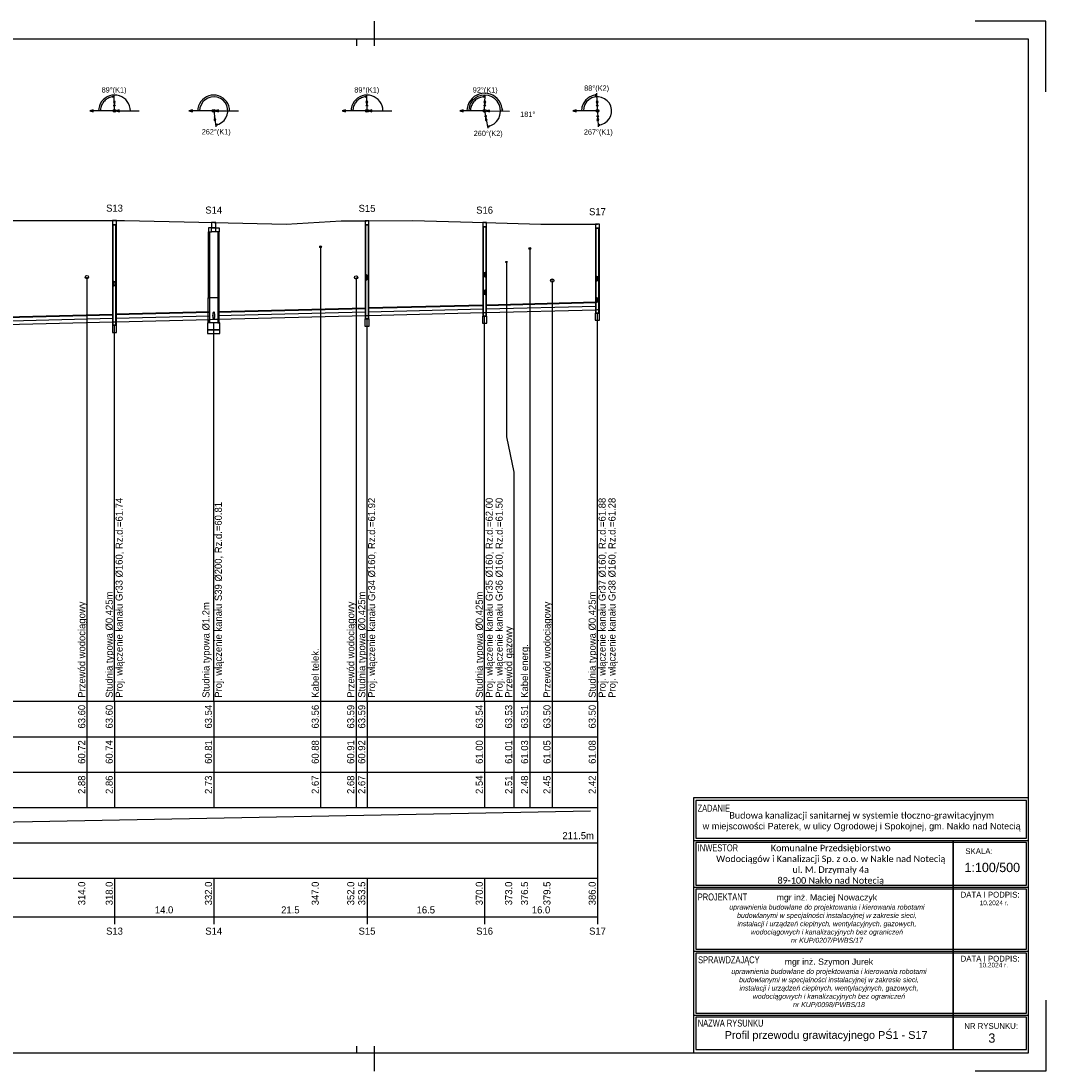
# Model space of a CAD drawing. Header units: metres. Extents: x 2733 to 3788, y -1659 to 878.
# Tile 23 of 23: x 3498 to 3788, y 581 to 878. Entities that reach past the tile are written whole.
import ezdxf
from ezdxf.enums import TextEntityAlignment as Align

# ---------------------------------------------------------------- set-up
doc = ezdxf.new("R2010")
doc.units = ezdxf.units.M
doc.header["$LTSCALE"] = 0.2
doc.layers.get('0').update_dxf_attribs({"color": 8, "linetype": 'CONTINUOUS'})
for name, color, linetype, lineweight in [('IS_tab', 254, 'CONTINUOUS', 18), ('M_Ramki do druku', 7, 'CONTINUOUS', 25), ('M_Ramki rysunków', 2, 'CONTINUOUS', 25)]:
    doc.layers.add(name, color=color, linetype=linetype, lineweight=lineweight)
for name, color, linetype in [('M_Ramki markery', 1, 'CONTINUOUS'), ('M_Ramki znaczniki', 6, 'CONTINUOUS'), ('SJ_14_Krawędzie', 7, 'CONTINUOUS'), ('SJ_15_Linie_tab', 7, 'CONTINUOUS'), ('SJ_16_Liczby', 7, 'CONTINUOUS'), ('SJ_19_Opis_Pz', 7, 'CONTINUOUS'), ('SJ_21_Opis_wl', 7, 'CONTINUOUS'), ('SJ_23_Opis_uzbr', 7, 'CONTINUOUS'), ('SJ_25_Linie_opi', 7, 'CONTINUOUS'), ('SJ_27_Wymiary', 7, 'CONTINUOUS'), ('SJ_2_Teren_istn', 3, 'CONTINUOUS'), ('SJ_5_Węzły', 7, 'CONTINUOUS'), ('SJ_8_KS_GRAWITA', 7, 'CONTINUOUS'), ('SJ_9_Uzbr__podz', 7, 'CONTINUOUS')]:
    doc.layers.add(name, color=color, linetype=linetype)
doc.styles.add('MCAD_TS', font='GENISO.SHX', dxfattribs={"width": 0.8, "oblique": 15})
doc.styles.add('OPISOWY', font='GOTHIC.TTF')
doc.styles.add('tab_0.75', font='txt', dxfattribs={"height": 0.75})
doc.styles.add('tab_0.90 0.7', font='txt', dxfattribs={"width": 0.7, "height": 0.9})
doc.styles.add('tab_1.00', font='arial.ttf', dxfattribs={"height": 1})
doc.styles.add('tab_1.20', font='txt', dxfattribs={"height": 1.2})

# ---------------------------------------------------------------- blocks, each defined once
blk = doc.blocks.new('Znacznik_narozny_v2')
at = {"layer": 'M_Ramki znaczniki'}
blk.add_lwpolyline([(0, -20), (0, 0), (20, 0)], dxfattribs=at)
blk = doc.blocks.new('*U58')
at = {"layer": 'M_Ramki do druku'}
for p, q in [((860, 297), (860, 292)), ((860, 5), (860, 0))]:
    blk.add_line(p, q, dxfattribs=at)
at = {"layer": 'M_Ramki markery'}
for p, q in [((855, 292), (855, 290)), ((860, 292), (860, 290)), ((855, 7), (855, 5)), ((860, 7), (860, 5))]:
    blk.add_line(p, q, dxfattribs=at)
at = {"layer": 'M_Ramki rysunków', "color": 0, "linetype": 'ByBlock', "lineweight": -2}
blk.add_lwpolyline([(15, 5), (15, 292), (1045, 292), (1045, 5)], close=True, dxfattribs=at)
at = {"layer": 'M_Ramki znaczniki', "xscale": -1}
blk.add_blockref('Znacznik_narozny_v2', (1050, 297), dxfattribs=at)
at = {"layer": 'M_Ramki znaczniki', "rotation": 180}
blk.add_blockref('Znacznik_narozny_v2', (1050, 0), dxfattribs=at)
at = {"layer": 'M_Ramki do druku', "style": 'MCAD_TS', "width": 0.8}
for tag, p in [('KOMENTARZ', (6.54, 30.57)), ('RYSUNEK', (10.28, 30.57)), ('DATA', (14.02, 30.57))]:
    blk.add_attdef(tag, p, '', height=2, rotation=90, dxfattribs=at)

msp = doc.modelspace()

# ---------------------------------------------------------------- linework, layer by layer
at = {"color": 7, "linetype": 'ByBlock'}
for p, q in [((3688.18, 658.49), (3782.78, 658.49)), ((3688.18, 586.08), (3688.18, 658.49)), ((3688.18, 658.49), (3782.78, 658.49)), ((3782.78, 658.49), (3782.78, 586.08)), ((3688.18, 646.29), (3782.78, 646.29)), ((3688.18, 633.09), (3782.78, 633.09)), ((3688.18, 614.96), (3782.78, 614.96)), ((3688.18, 596.86), (3782.78, 596.86)), ((3688.18, 596.86), (3782.78, 596.86)), ((3782.78, 586.08), (3688.18, 586.08))]:
    msp.add_line(p, q, dxfattribs=at)
for points in [[(3688.73, 646.92), (3782.23, 646.92), (3782.23, 657.64), (3688.73, 657.64)], [(3688.73, 633.64), (3782.23, 633.64), (3782.23, 645.69), (3688.73, 645.69)], [(3761.56, 587.14), (3761.56, 587.14), (3761.56, 646.29), (3761.56, 646.29)], [(3688.73, 615.52), (3782.23, 615.52), (3782.23, 632.48), (3688.73, 632.48)], [(3688.73, 597.41), (3782.23, 597.41), (3782.23, 614.37), (3688.73, 614.37)], [(3688.73, 587.14), (3782.23, 587.14), (3782.23, 596.31), (3688.73, 596.31)]]:
    msp.add_lwpolyline(points, close=True, dxfattribs=at)
at = {"layer": 'SJ_14_Krawędzie'}
for p, q in [((3596.14, 795.82), (3628.56, 796.63)), ((3629.41, 796.65), (3660.48, 797.43)), ((3444.39, 792.03), (3523.86, 794.01)), ((3524.71, 794.03), (3551.16, 794.69)), ((3553.56, 794.75), (3595.29, 795.8))]:
    msp.add_line(p, q, dxfattribs=at)
at = {"layer": 'SJ_15_Linie_tab'}
for p, q in [((2888.65, 685.65), (3660.91, 685.65)), ((3516.51, 685.65), (3516.51, 675.65)), ((3524.29, 685.65), (3524.29, 655.65)), ((3552.36, 685.65), (3552.36, 655.65)), ((3582.58, 685.65), (3582.58, 675.65)), ((3592.61, 685.65), (3592.61, 675.65)), ((3595.72, 685.65), (3595.72, 655.65)), ((3628.98, 685.65), (3628.98, 655.65)), ((3637.28, 685.65), (3637.28, 675.65)), ((3641.78, 685.65), (3641.78, 675.65)), ((3648.12, 685.65), (3648.12, 675.65)), ((3660.91, 685.65), (3660.91, 655.65)), ((3660.91, 685.65), (3660.91, 624.65)), ((2888.65, 675.65), (3660.91, 675.65)), ((3516.51, 675.65), (3516.51, 665.65)), ((3582.58, 675.65), (3582.58, 665.65)), ((3592.61, 675.65), (3592.61, 665.65)), ((3637.28, 675.65), (3637.28, 665.65)), ((3641.78, 675.65), (3641.78, 665.65)), ((3648.12, 675.65), (3648.12, 665.65)), ((2888.65, 665.65), (3660.91, 665.65)), ((3516.51, 665.65), (3516.51, 655.65)), ((3582.58, 665.65), (3582.58, 655.65)), ((3592.61, 665.65), (3592.61, 655.65)), ((3637.28, 665.65), (3637.28, 655.65)), ((3641.78, 665.65), (3641.78, 655.65)), ((3648.12, 665.65), (3648.12, 655.65)), ((2888.65, 655.65), (3660.91, 655.65)), ((3239.94, 646.65), (3658.91, 654.65)), ((3660.91, 655.65), (3660.91, 645.65)), ((2888.65, 645.65), (3660.91, 645.65)), ((3660.91, 645.65), (3660.91, 635.65)), ((2888.65, 635.65), (3660.91, 635.65)), ((3524.29, 635.65), (3524.29, 622.65)), ((3552.36, 635.65), (3552.36, 622.65)), ((3595.72, 635.65), (3595.72, 622.65)), ((3628.98, 635.65), (3628.98, 622.65)), ((3660.91, 635.65), (3660.91, 622.65)), ((2888.65, 624.65), (3660.91, 624.65))]:
    msp.add_line(p, q, dxfattribs=at)
for points in [[(3595.72, 685.65), (3595.72, 793.8)], [(3628.98, 685.65), (3628.98, 794.63)], [(3660.91, 685.65), (3660.91, 795.43)], [(3524.29, 685.65), (3524.29, 792.01)], [(3552.36, 685.65), (3552.36, 792.69)]]:
    msp.add_lwpolyline(points, dxfattribs=at)
at = {"layer": 'SJ_21_Opis_wl'}
for centre, major_axis in [((3595.72, 805.54), (0, -0.8)), ((3595.72, 805.54), (0, -0.727)), ((3628.98, 806.37), (0, -0.8)), ((3628.98, 806.37), (0, -0.727)), ((3660.91, 805.17), (0, -0.8)), ((3660.91, 805.17), (0, -0.727)), ((3524.29, 803.75), (0, -0.8)), ((3524.29, 803.75), (0, -0.727)), ((3628.98, 801.37), (0, -0.8)), ((3628.98, 801.37), (0, -0.727)), ((3660.91, 799.17), (0, -0.8)), ((3660.91, 799.17), (0, -0.727)), ((3552.36, 794.72), (0, -1.1)), ((3552.36, 794.72), (0, -1))]:
    msp.add_ellipse(centre, major_axis=major_axis, ratio=0.2, dxfattribs=at)
at = {"layer": 'SJ_25_Linie_opi'}
for p, q in [((3582.58, 814.21), (3582.58, 685.65)), ((3641.78, 813.73), (3641.78, 685.65)), ((3516.51, 805.65), (3516.51, 685.65)), ((3592.61, 805.57), (3592.61, 685.65)), ((3648.12, 804.65), (3648.12, 685.65))]:
    msp.add_line(p, q, dxfattribs=at)
msp.add_lwpolyline([(3635.15, 809.92), (3635.15, 760.45), (3637.28, 750.45), (3637.28, 685.65)], dxfattribs=at)
at = {"layer": 'SJ_27_Wymiary'}
for p, q in [((3524.29, 852.65), (3524.19, 857.15)), ((3595.72, 852.65), (3595.66, 857.15)), ((3628.98, 852.65), (3629.13, 857.15)), ((3660.91, 852.65), (3660.7, 857.64)), ((3524.29, 852.65), (3517.29, 852.65)), ((3524.29, 852.65), (3531.29, 852.67)), ((3552.36, 852.65), (3545.36, 852.65)), ((3552.36, 852.65), (3559.36, 852.66)), ((3552.36, 852.65), (3552.97, 848.19)), ((3595.72, 852.65), (3588.72, 852.65)), ((3595.72, 852.65), (3602.72, 852.7)), ((3628.98, 852.65), (3621.98, 852.65)), ((3628.98, 852.65), (3629.86, 847.73)), ((3628.98, 852.65), (3635.98, 852.54)), ((3660.91, 852.65), (3653.91, 852.65)), ((3660.91, 852.65), (3661.11, 848.15))]:
    msp.add_line(p, q, dxfattribs=at)
for points in [[(3528.79, 852.66), (3528.73, 853.37), (3528.56, 854.05), (3528.29, 854.7), (3527.92, 855.3), (3527.46, 855.84), (3526.93, 856.29), (3526.32, 856.66), (3525.67, 856.93), (3524.98, 857.09), (3524.28, 857.15), (3523.58, 857.09), (3522.89, 856.93), (3522.24, 856.65), (3521.64, 856.29), (3521.1, 855.83), (3520.65, 855.29), (3520.28, 854.69), (3520.01, 854.04), (3519.84, 853.35), (3519.79, 852.65)], [(3524.2, 856.65), (3523.89, 856.63), (3523.58, 856.59), (3523.28, 856.52), (3522.99, 856.43), (3522.7, 856.32), (3522.42, 856.18), (3522.15, 856.03), (3521.9, 855.85), (3521.65, 855.66), (3521.43, 855.44), (3521.22, 855.21), (3521.03, 854.97), (3520.86, 854.71), (3520.71, 854.44), (3520.59, 854.16), (3520.48, 853.87), (3520.4, 853.57), (3520.34, 853.26), (3520.3, 852.96), (3520.29, 852.65)], [(3556.86, 852.65), (3556.8, 853.36), (3556.64, 854.04), (3556.36, 854.7), (3556, 855.3), (3555.54, 855.83), (3555, 856.29), (3554.4, 856.66), (3553.74, 856.93), (3553.06, 857.09), (3552.35, 857.15), (3551.65, 857.09), (3550.96, 856.93), (3550.31, 856.66), (3549.71, 856.29), (3549.17, 855.83), (3548.72, 855.29), (3548.35, 854.69), (3548.08, 854.04), (3547.91, 853.35), (3547.86, 852.65)], [(3552.9, 848.68), (3553.79, 848.91), (3554.6, 849.33), (3555.29, 849.93), (3555.83, 850.66), (3556.19, 851.5), (3556.35, 852.4), (3556.3, 853.31), (3556.05, 854.19), (3555.6, 854.99), (3554.99, 855.66), (3554.23, 856.18), (3553.38, 856.51), (3552.48, 856.65), (3551.57, 856.57), (3550.7, 856.29), (3549.92, 855.82), (3549.26, 855.18), (3548.77, 854.41), (3548.46, 853.55), (3548.36, 852.65)], [(3600.22, 852.68), (3600.16, 853.38), (3599.99, 854.07), (3599.71, 854.72), (3599.34, 855.31), (3598.88, 855.85), (3598.34, 856.3), (3597.74, 856.67), (3597.09, 856.93), (3596.4, 857.1), (3595.7, 857.15), (3595, 857.09), (3594.31, 856.92), (3593.66, 856.65), (3593.06, 856.28), (3592.53, 855.82), (3592.07, 855.29), (3591.7, 854.69), (3591.44, 854.04), (3591.27, 853.35), (3591.22, 852.65)], [(3595.66, 856.65), (3595.35, 856.63), (3595.04, 856.59), (3594.74, 856.53), (3594.44, 856.44), (3594.15, 856.33), (3593.87, 856.19), (3593.6, 856.04), (3593.34, 855.86), (3593.1, 855.67), (3592.87, 855.46), (3592.66, 855.23), (3592.47, 854.98), (3592.3, 854.72), (3592.15, 854.45), (3592.02, 854.17), (3591.91, 853.87), (3591.83, 853.57), (3591.76, 853.27), (3591.73, 852.96), (3591.72, 852.65)], [(3633.98, 852.57), (3633.93, 853.36), (3633.76, 854.13), (3633.47, 854.86), (3633.07, 855.54), (3632.56, 856.14), (3631.97, 856.66), (3631.3, 857.08), (3630.57, 857.39), (3629.81, 857.58), (3629.02, 857.65), (3628.24, 857.59), (3627.47, 857.41), (3626.74, 857.12), (3626.06, 856.71), (3625.46, 856.2), (3624.95, 855.6), (3624.53, 854.93), (3624.23, 854.2), (3624.05, 853.43), (3623.98, 852.65)], [(3629.78, 848.22), (3630.75, 848.51), (3631.64, 849.01), (3632.39, 849.7), (3632.96, 850.54), (3633.33, 851.49), (3633.48, 852.5), (3633.4, 853.51), (3633.09, 854.48), (3632.57, 855.36), (3631.87, 856.1), (3631.02, 856.66), (3630.07, 857.02), (3629.06, 857.15), (3628.04, 857.05), (3627.08, 856.72), (3626.21, 856.19), (3625.49, 855.48), (3624.94, 854.62), (3624.6, 853.66), (3624.48, 852.65)], [(3629.11, 856.65), (3628.79, 856.64), (3628.47, 856.62), (3628.16, 856.56), (3627.85, 856.48), (3627.54, 856.38), (3627.25, 856.25), (3626.97, 856.1), (3626.7, 855.93), (3626.44, 855.74), (3626.2, 855.52), (3625.98, 855.29), (3625.78, 855.04), (3625.6, 854.78), (3625.44, 854.5), (3625.3, 854.21), (3625.19, 853.91), (3625.1, 853.6), (3625.03, 853.29), (3625, 852.97), (3624.98, 852.65)], [(3660.72, 857.14), (3660.38, 857.12), (3660.04, 857.06), (3659.7, 856.98), (3659.38, 856.88), (3659.06, 856.75), (3658.75, 856.6), (3658.45, 856.42), (3658.17, 856.22), (3657.91, 856), (3657.66, 855.76), (3657.43, 855.51), (3657.22, 855.23), (3657.04, 854.94), (3656.87, 854.64), (3656.73, 854.33), (3656.62, 854), (3656.53, 853.67), (3656.46, 853.33), (3656.42, 852.99), (3656.41, 852.65)], [(3661.09, 848.65), (3662.01, 848.8), (3662.87, 849.16), (3663.62, 849.71), (3664.23, 850.41), (3664.65, 851.24), (3664.88, 852.15), (3664.88, 853.08), (3664.68, 853.99), (3664.27, 854.82), (3663.67, 855.54), (3662.93, 856.1), (3662.08, 856.47), (3661.16, 856.64), (3660.23, 856.59), (3659.34, 856.33), (3658.53, 855.86), (3657.85, 855.22), (3657.34, 854.45), (3657.02, 853.57), (3656.91, 852.65)]]:
    msp.add_lwpolyline(points, dxfattribs=at)
for points in [[(3524.2, 856.65), (3523.71, 856.77), (3523.72, 856.51)], [(3595.66, 856.65), (3595.18, 856.77), (3595.18, 856.51)], [(3629.11, 856.65), (3628.64, 856.79), (3628.63, 856.53)], [(3660.72, 857.14), (3660.23, 857.25), (3660.25, 856.99)], [(3517.29, 852.65), (3518.26, 852.39), (3518.26, 852.91)], [(3524.25, 854.35), (3524.49, 855.32), (3523.97, 855.31)], [(3524.69, 852.65), (3525.66, 852.39), (3525.65, 852.91)], [(3545.36, 852.65), (3546.32, 852.39), (3546.32, 852.91)], [(3552.76, 852.65), (3553.72, 852.39), (3553.72, 852.91)], [(3588.72, 852.65), (3589.68, 852.39), (3589.68, 852.91)], [(3595.69, 854.35), (3595.94, 855.32), (3595.42, 855.31)], [(3596.12, 852.65), (3597.08, 852.4), (3597.08, 852.92)], [(3621.98, 852.65), (3622.95, 852.39), (3622.95, 852.91)], [(3629.04, 854.35), (3629.33, 855.3), (3628.81, 855.32)], [(3629.38, 852.64), (3630.35, 852.37), (3630.35, 852.88)], [(3633.98, 852.57), (3634.12, 853.05), (3633.86, 853.05)], [(3653.91, 852.65), (3654.87, 852.39), (3654.87, 852.91)], [(3660.84, 854.35), (3661.06, 855.32), (3660.54, 855.3)], [(3552.59, 850.96), (3552.46, 849.97), (3552.98, 850.04)], [(3629.28, 850.97), (3629.2, 849.98), (3629.71, 850.07)], [(3660.98, 850.95), (3660.77, 849.97), (3661.29, 850)], [(3552.9, 848.68), (3553.4, 848.62), (3553.36, 848.88)], [(3629.78, 848.22), (3630.27, 848.18), (3630.23, 848.43)], [(3661.09, 848.65), (3661.58, 848.54), (3661.56, 848.8)]]:
    msp.add_lwpolyline(points, close=True, dxfattribs=at)
for centre, radius in [((3524.29, 852.65), 0.4), ((3524.26, 854.15), 0.2), ((3552.36, 852.65), 0.4), ((3595.72, 852.65), 0.4), ((3595.7, 854.15), 0.2), ((3628.98, 852.65), 0.4), ((3629.03, 854.15), 0.2), ((3660.91, 852.65), 0.4), ((3660.85, 854.15), 0.2), ((3629.25, 851.17), 0.2), ((3660.98, 851.15), 0.2)]:
    msp.add_circle(centre, radius, dxfattribs=at)
at = {"layer": 'SJ_2_Teren_istn'}
msp.add_lwpolyline([(3479.93, 821.65), (3524.29, 821.65), (3527.14, 821.65), (3552.36, 821.1), (3572.83, 820.65), (3588.45, 821.55), (3595.72, 821.58), (3608.63, 821.65), (3628.98, 821.09), (3644.88, 820.65), (3660.91, 820.65)], dxfattribs=at)
at = {"layer": 'SJ_5_Węzły'}
for p, q in [((3552.96, 819.6), (3551.76, 819.6)), ((3552.96, 818.4), (3551.76, 818.4)), ((3553.68, 799.8), (3551.04, 799.8))]:
    msp.add_line(p, q, dxfattribs=at)
for points in [[(3523.76, 820.45), (3524.82, 820.45), (3524.82, 821.65), (3523.76, 821.65)], [(3523.76, 792.01), (3524.82, 792.01), (3524.82, 820.45), (3523.76, 820.45)], [(3523.86, 792.01), (3524.71, 792.01), (3524.71, 820.45), (3523.86, 820.45)], [(3551.73, 819.6), (3552.98, 819.6), (3552.98, 821.1), (3551.73, 821.1)], [(3595.19, 820.38), (3596.25, 820.38), (3596.25, 821.58), (3595.19, 821.58)], [(3595.19, 793.8), (3596.25, 793.8), (3596.25, 820.38), (3595.19, 820.38)], [(3595.29, 793.8), (3596.14, 793.8), (3596.14, 820.38), (3595.29, 820.38)], [(3628.45, 819.89), (3629.51, 819.89), (3629.51, 821.09), (3628.45, 821.09)], [(3628.45, 794.63), (3629.51, 794.63), (3629.51, 819.89), (3628.45, 819.89)], [(3628.56, 794.63), (3629.41, 794.63), (3629.41, 819.89), (3628.56, 819.89)], [(3660.38, 819.45), (3661.44, 819.45), (3661.44, 820.65), (3660.38, 820.65)], [(3551.76, 819.6), (3550.86, 819.6), (3550.86, 818.4), (3551.76, 818.4)], [(3551.16, 799.8), (3550.86, 799.8), (3550.86, 818.4), (3551.16, 818.4)], [(3552.96, 819.6), (3553.86, 819.6), (3553.86, 818.4), (3552.96, 818.4)], [(3553.56, 799.8), (3553.86, 799.8), (3553.86, 818.4), (3553.56, 818.4)], [(3660.38, 795.43), (3661.44, 795.43), (3661.44, 819.45), (3660.38, 819.45)], [(3660.48, 795.43), (3661.33, 795.43), (3661.33, 819.45), (3660.48, 819.45)], [(3551.16, 792.69), (3550.77, 792.69), (3550.77, 799.8), (3551.16, 799.8)], [(3553.56, 792.69), (3553.94, 792.69), (3553.94, 799.8), (3553.56, 799.8)], [(3660.91, 795.43), (3660.48, 795.43), (3660.48, 796.43), (3660.91, 796.44), (3661.33, 796.44), (3661.33, 795.43)], [(3524.29, 792.01), (3523.86, 792.01), (3523.86, 793.01), (3524.29, 793.02), (3524.71, 793.03), (3524.71, 792.01)], [(3552.36, 792.69), (3551.16, 792.69), (3551.16, 793.69), (3552.36, 793.72), (3553.56, 793.75), (3553.56, 792.69)], [(3595.1, 791.8), (3596.33, 791.8), (3596.33, 793.8), (3595.1, 793.8)], [(3595.72, 793.8), (3595.29, 793.8), (3595.29, 794.8), (3595.72, 794.81), (3596.14, 794.82), (3596.14, 793.8)], [(3628.37, 792.63), (3629.6, 792.63), (3629.6, 794.63), (3628.37, 794.63)], [(3628.98, 794.63), (3628.56, 794.63), (3628.56, 795.63), (3628.98, 795.64), (3629.41, 795.65), (3629.41, 794.63)], [(3660.3, 793.43), (3661.52, 793.43), (3661.52, 795.43), (3660.3, 795.43)], [(3523.68, 790.01), (3524.9, 790.01), (3524.9, 792.01), (3523.68, 792.01)], [(3550.63, 790.69), (3554.09, 790.69), (3554.09, 792.69), (3550.63, 792.69)], [(3550.63, 789.69), (3554.09, 789.69), (3554.09, 790.69), (3550.63, 790.69)]]:
    msp.add_lwpolyline(points, close=True, dxfattribs=at)
at = {"layer": 'SJ_8_KS_GRAWITA'}
for points in [[(3553.56, 795.75), (3595.29, 796.8), (3595.29, 796.9), (3553.56, 795.85)], [(3596.14, 796.82), (3628.56, 797.63), (3628.56, 797.73), (3596.14, 796.92)], [(3629.41, 797.65), (3660.48, 798.43), (3660.48, 798.53), (3629.41, 797.75)], [(3629.41, 795.65), (3660.48, 796.43), (3660.48, 796.33), (3629.41, 795.55)], [(3444.39, 793.03), (3523.86, 795.01), (3523.86, 795.11), (3444.39, 793.13)], [(3444.39, 791.03), (3523.86, 793.01), (3523.86, 792.91), (3444.39, 790.93)], [(3524.71, 795.03), (3551.16, 795.69), (3551.16, 795.79), (3524.71, 795.13)], [(3524.71, 793.03), (3551.16, 793.69), (3551.16, 793.59), (3524.71, 792.93)], [(3553.56, 793.75), (3595.29, 794.8), (3595.29, 794.7), (3553.56, 793.65)], [(3596.14, 794.82), (3628.56, 795.63), (3628.56, 795.53), (3596.14, 794.72)]]:
    msp.add_lwpolyline(points, close=True, dxfattribs=at)
at = {"layer": 'SJ_9_Uzbr__podz'}
for centre, radius in [((3582.58, 814.21), 0.25), ((3641.78, 813.73), 0.25), ((3635.15, 809.92), 0.168), ((3635.15, 809.92), 0.16), ((3516.51, 805.65), 0.472), ((3516.51, 805.65), 0.45), ((3592.61, 805.57), 0.472), ((3592.61, 805.57), 0.45), ((3648.12, 804.65), 0.472), ((3648.12, 804.65), 0.45)]:
    msp.add_circle(centre, radius, dxfattribs=at)

# ---------------------------------------------------------------- block references
at = {"layer": 'M_Ramki do druku'}
msp.add_blockref('*U58', (2737.78, 581.08), dxfattribs=at)

# ---------------------------------------------------------------- texts
at = {"layer": 'IS_tab', "color": 7, "style": 'tab_0.90 0.7', "width": 0.7}
for s, p in [('ZADANIE', (3689.23, 656.4)), ('INWESTOR', (3689.28, 645.19)), ('PROJEKTANT', (3689.28, 631.3)), ('SPRAWDZAJĄCY', (3689.37, 613.52)), ('NAZWA RYSUNKU', (3689.28, 595.62))]:
    msp.add_text(s, height=1.98, dxfattribs=at).set_placement(p, align=Align.TOP_LEFT)
at = {"layer": 'IS_tab', "color": 7, "style": 'tab_0.75'}
for s, p in [('SKALA:', (3764.96, 644.09)), ('DATA I PODPIS:', (3763.63, 631.78)), ('DATA I PODPIS:', (3763.64, 613.68)), ('NR RYSUNKU:', (3764.65, 594.64))]:
    msp.add_text(s, height=1.65, dxfattribs=at).set_placement(p, align=Align.TOP_LEFT)
at = {"layer": 'IS_tab', "color": 7, "style": 'tab_1.20'}
for s, height, p in [('1:100/500', 2.64, (3772.59, 638.66)), ('10.2024 r.', 1.32, (3773.12, 628.64)), ('10.2024 r.', 1.32, (3772.94, 611.05)), ('3', 2.64, (3772.46, 590.4))]:
    msp.add_text(s, height=height, dxfattribs=at).set_placement(p, align=Align.MIDDLE_CENTER)
at = {"layer": 'IS_tab', "color": 7, "char_height": 1.8334, "width": 149.5985, "attachment_point": 5, "line_spacing_factor": 1.2, "style": 'tab_1.00'}
for s, insert in [('\\pxsm1,qc;{\\fCalibri|b0|i0|c238|p39;Budowa kanalizacji sanitarnej w systemie tłoczno-grawitacyjnym\\P}w miejscowości Paterek, w ulicy Ogrodowej i Spokojnej, gm. Nakło nad Notecią', (3735.65, 651.59)), ('\\pxsm1,qc;{\\fCalibri|b0|i0|c238|p39;Komunalne Przedsiębiorstwo \\PWodociągów i Kanalizacji Sp. z o.o. w Nakle nad Notecią\\Pul. M. Drzymały 4a\\P89-100 Nakło nad Notecią}', (3726.89, 639.34))]:
    msp.add_mtext(s, dxfattribs=dict(at, insert=insert))
at = {"layer": 'IS_tab', "color": 7, "attachment_point": 5, "style": 'tab_1.00'}
for s, insert, char_height, width in [('mgr inż. Maciej Nowaczyk\\P{\\fArial|b0|i1|c238|p34;\\H0.8x;uprawnienia budowlane do projektowania i kierowania robotami budowlanymi w specjalności instalacyjnej w zakresie sieci,\\Pinstalacji i urządzeń cieplnych, wentylacyjnych, gazowych,\\Pwodociągowych i kanalizacyjnych bez ograniczeń\\Pnr KUP/0207/PWBS/17}', (3725.81, 624.2), 1.75998, 63.7387), ('mgr inż. Szymon Jurek\\P{\\fArial|b0|i1|c238|p34;\\H0.8x;uprawnienia budowlane do projektowania i kierowania robotami budowlanymi w specjalności instalacyjnej w zakresie sieci,\\Pinstalacji i urządzeń cieplnych, wentylacyjnych, gazowych,\\Pwodociągowych i kanalizacyjnych bez ograniczeń\\Pnr KUP/0098/PWBS/18}', (3726.39, 606.01), 1.75998, 63.7387), ('{\\fArial|b0|i0|c238|p0;Profil przewodu grawitacyjnego PŚ1 - S17}', (3725.58, 590.94), 2.2, 149.5985)]:
    msp.add_mtext(s, dxfattribs=dict(at, insert=insert, char_height=char_height, width=width))
at = {"layer": 'SJ_16_Liczby', "style": 'OPISOWY'}
for s, height, p in [('89%%D(K1)', 1.5, (3524.17, 857.85)), ('89%%D(K1)', 1.5, (3595.65, 857.85)), ('92%%D(K1)', 1.5, (3629.15, 857.84)), ('88%%D(K2)', 1.5, (3660.67, 858.34)), ('181%%D', 1.5, (3641.18, 850.96)), ('262%%D(K1)', 1.5, (3553.06, 846)), ('260%%D(K2)', 1.5, (3629.99, 845.54)), ('267%%D(K1)', 1.5, (3661.14, 845.95)), ('S13', 2, (3524.29, 824.15)), ('S15', 2, (3595.72, 824.08)), ('S14', 2, (3552.36, 823.6)), ('S16', 2, (3628.98, 823.59)), ('S17', 2, (3660.91, 823.15)), ('14.0', 2, (3538.32, 625.65)), ('21.5', 2, (3574.04, 625.65)), ('16.5', 2, (3612.35, 625.65)), ('16.0', 2, (3644.95, 625.65)), ('S13', 2, (3524.29, 619.65)), ('S14', 2, (3552.36, 619.65)), ('S15', 2, (3595.72, 619.65)), ('S16', 2, (3628.98, 619.65)), ('S17', 2, (3660.91, 619.65))]:
    msp.add_text(s, height=height, dxfattribs=at).set_placement(p, align=Align.CENTER)
for s, p in [('63.60', (3516.01, 684.65)), ('63.60', (3523.79, 684.65)), ('63.54', (3551.86, 684.65)), ('63.56', (3582.08, 684.65)), ('63.59', (3592.11, 684.65)), ('63.59', (3595.22, 684.65)), ('63.54', (3628.48, 684.65)), ('63.53', (3636.78, 684.65)), ('63.51', (3641.28, 684.65)), ('63.50', (3647.62, 684.65)), ('63.50', (3660.41, 684.65)), ('60.72', (3516.01, 674.65)), ('60.74', (3523.79, 674.65)), ('60.81', (3551.86, 674.65)), ('60.88', (3582.08, 674.65)), ('60.91', (3592.11, 674.65)), ('60.92', (3595.22, 674.65)), ('61.00', (3628.48, 674.65)), ('61.01', (3636.78, 674.65)), ('61.03', (3641.28, 674.65)), ('61.05', (3647.62, 674.65)), ('61.08', (3660.41, 674.65)), ('2.88', (3516.01, 664.65)), ('2.86', (3523.79, 664.65)), ('2.73', (3551.86, 664.65)), ('2.67', (3582.08, 664.65)), ('2.68', (3592.11, 664.65)), ('2.67', (3595.22, 664.65)), ('2.54', (3628.48, 664.65)), ('2.51', (3636.78, 664.65)), ('2.48', (3641.28, 664.65)), ('2.45', (3647.62, 664.65)), ('2.42', (3660.41, 664.65)), ('314.0', (3516.01, 634.65)), ('318.0', (3523.79, 634.65)), ('332.0', (3551.86, 634.65)), ('347.0', (3582.08, 634.65)), ('352.0', (3592.11, 634.65)), ('353.5', (3595.22, 634.65)), ('370.0', (3628.48, 634.65)), ('373.0', (3636.78, 634.65)), ('376.5', (3641.28, 634.65)), ('379.5', (3647.62, 634.65)), ('386.0', (3660.41, 634.65))]:
    msp.add_text(s, height=2, rotation=90, dxfattribs=at).set_placement(p, align=Align.RIGHT)
msp.add_text('211.5m', height=2, dxfattribs=at).set_placement((3659.91, 646.65), align=Align.RIGHT)
at = {"layer": 'SJ_19_Opis_Pz', "style": 'OPISOWY'}
for s, p in [('Studnia typowa %%C0.425m', (3523.79, 686.65)), ('Studnia typowa %%C0.425m', (3595.22, 686.65)), ('Studnia typowa %%C0.425m', (3628.48, 686.65)), ('Studnia typowa %%C0.425m', (3660.41, 686.65)), ('Studnia typowa %%C1.2m', (3551.16, 686.64))]:
    msp.add_text(s, height=2, rotation=90, dxfattribs=at).set_placement(p)
at = {"layer": 'SJ_21_Opis_wl', "style": 'OPISOWY'}
for s, p in [('Proj. włączenie kanału Gr33 %%C160, Rz.d.=61.74', (3526.59, 686.65)), ('Proj. włączenie kanału Gr34 %%C160, Rz.d.=61.92', (3598.02, 686.65)), ('Proj. włączenie kanału Gr35 %%C160, Rz.d.=62.00', (3631.28, 686.65)), ('Proj. włączenie kanału Gr36 %%C160, Rz.d.=61.50', (3634.08, 686.65)), ('Proj. włączenie kanału Gr37 %%C160, Rz.d.=61.88', (3663.21, 686.65)), ('Proj. włączenie kanału Gr38 %%C160, Rz.d.=61.28', (3666.01, 686.65)), ('Proj. włączenie kanału S39 %%C200, Rz.d.=60.81', (3554.66, 686.65))]:
    msp.add_text(s, height=2, rotation=90, dxfattribs=at).set_placement(p)
at = {"layer": 'SJ_23_Opis_uzbr', "style": 'OPISOWY'}
for s, p in [('Przewód wodociągowy', (3516.01, 686.65)), ('Przewód wodociągowy', (3592.11, 686.65)), ('Przewód wodociągowy', (3647.62, 686.65)), ('Przewód gazowy', (3636.78, 686.65)), ('Kabel telek.', (3582.08, 686.65)), ('Kabel energ.', (3641.28, 686.65))]:
    msp.add_text(s, height=2, rotation=90, dxfattribs=at).set_placement(p)

doc.saveas('drawing.dxf')
